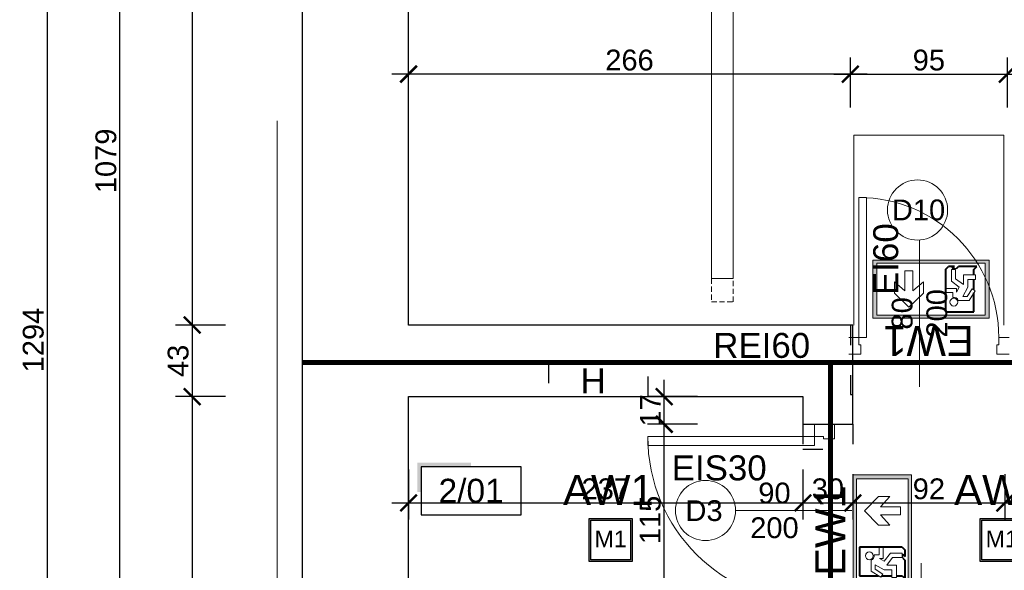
# Model space of a CAD drawing. Header units: millimetres. Extents: x 2709036 to 2756280, y 168165 to 192362.
# Tile 156 of 192: x 2723982 to 2724574, y 191210 to 191541. Entities that reach past the tile are written whole.
import ezdxf
from ezdxf.enums import TextEntityAlignment as Align

# ---------------------------------------------------------------- set-up
doc = ezdxf.new("R2010")
doc.units = ezdxf.units.MM
doc.header["$MEASUREMENT"] = 0
doc.linetypes.add('ACAD_ISO03W100', pattern=[30, 12, -18])
doc.linetypes.add('HIDDEN2', pattern=[4.7625, 3.175, -1.5875])
doc.layers.add('6 - OPISY', color=7, linetype='Continuous')
doc.layers.add('Oświetlenie awaryjne', color=1, linetype='Continuous')
for name, color, linetype, lineweight in [('__MAZ_EKSP_PROJ', 3, 'Continuous', 0), ('__MAZ_LIKWIDACJE', 6, 'ACAD_ISO03W100', 30), ('__MAZ_OPIS_STOLARKA', 7, 'Continuous', 0), ('__MAZ_SCHODY', 7, 'Continuous', 0), ('__MAZ_STOLARKA DRZWIOWA NOWA', 7, 'Continuous', 9), ('__MAZ_WYMIARY', 7, 'Continuous', 9), ('__MAZ_ŚCIANY ISTNIEJĄCE', 7, 'Continuous', 30), ('A-Wall-Open', 8, 'Continuous', 15), ('Oświetlenie ewakuacyjne', 3, 'Continuous', 20)]:
    doc.layers.add(name, color=color, linetype=linetype, lineweight=lineweight)
doc.styles.add('Arial', font='arial.ttf')
doc.styles.add('Dimensions', font='arial.ttf')
doc.styles.add('Malanow_1_100', font='isocpeur.ttf')
doc.styles.get("Standard").update_dxf_attribs({"font": 'arial.ttf'})
doc.styles.add('styl1', font='arial.ttf')
doc.dimstyles.new('100', dxfattribs={"dimtxt": 10, "dimasz": 10, "dimexe": 18, "dimexo": 15, "dimgap": 9, "dimtad": 1, "dimdec": 1, "dimrnd": 0.5, "dimdsep": 46, "dimtxsty": 'Dimensions', "dimblk": 'ARCHTICK', "dimcen": 9, "dimdle": 10, "dimadec": 1, "dimazin": 2, "dimtfac": 1, "dimtdec": 4, "dimtofl": 0, "dimtmove": 2, "dimatfit": 3, "dimfxl": 1, "dimtolj": 1, "dimtzin": 0, "dimarcsym": 0})

# ---------------------------------------------------------------- blocks, each defined once
blk = doc.blocks.new('*U9')
at = {"ltscale": 10}
blk.add_hatch(color=256, dxfattribs=at).paths.add_polyline_path([(0, 26), (-25, 26), (-27, 26), (-27, 11.46), (-25, 11.46), (-25, 24), (0, 24)])
blk.add_lwpolyline([(-25, 0), (25, 0), (25, 24), (-25, 24)], close=True, dxfattribs=at)
at = {"layer": '6 - OPISY'}
for tag, p in [('NRPOM', (0, 6)), ('WYSPOM', (3.39, -15.66))]:
    blk.add_attdef(tag, text='', height=12, dxfattribs=at).set_placement(p, align=Align.CENTER)
blk = doc.blocks.new('_ArchTick')
at = {"color": 0, "linetype": 'ByBlock', "const_width": 0.15}
blk.add_lwpolyline([(-0.5, -0.5), (0.5, 0.5)], dxfattribs=at)
blk = doc.blocks.new('*D1263')
at = {"layer": '__MAZ_WYMIARY', "color": 0, "lineweight": -2}
for p, q in [((2724481.32, 191487.82), (2724481.32, 191517.82)), ((2724575.67, 191487.82), (2724575.67, 191517.82)), ((2724471.32, 191507.82), (2724585.67, 191507.82))]:
    blk.add_line(p, q, dxfattribs=at)
at = {"layer": 'Defpoints', "color": 0, "lineweight": 30}
for p in [(2724575.67, 191507.82), (2724481.32, 191357.08), (2724575.67, 191357.08)]:
    blk.add_point(p, dxfattribs=at)
at = {"layer": '__MAZ_WYMIARY', "color": 0, "lineweight": -2, "xscale": 10, "yscale": 10, "zscale": 10, "rotation": 180}
blk.add_blockref('_ArchTick', (2724481.32, 191507.82), dxfattribs=at)
at = {"layer": '__MAZ_WYMIARY', "color": 0, "lineweight": -2, "xscale": 10, "yscale": 10, "zscale": 10}
blk.add_blockref('_ArchTick', (2724575.67, 191507.82), dxfattribs=at)
at = {"layer": '__MAZ_WYMIARY', "color": 0, "lineweight": 5, "insert": (2724528.5, 191516.2), "char_height": 12.5, "attachment_point": 5, "style": 'Arial'}
blk.add_mtext('\\A1;95', dxfattribs=at)
blk = doc.blocks.new('*D1264')
at = {"layer": '__MAZ_WYMIARY', "color": 0, "lineweight": -2}
for p, q in [((2723998.67, 192005.08), (2723998.67, 190691.08)), ((2724018.67, 191995.08), (2723988.67, 191995.08)), ((2724018.67, 190701.08), (2723988.67, 190701.08))]:
    blk.add_line(p, q, dxfattribs=at)
at = {"layer": 'Defpoints', "color": 0, "lineweight": 30}
for p in [(2724151.82, 191995.08), (2723998.67, 190701.08), (2724151.82, 190701.08)]:
    blk.add_point(p, dxfattribs=at)
at = {"layer": '__MAZ_WYMIARY', "color": 0, "lineweight": -2, "xscale": 10, "yscale": 10, "zscale": 10}
for p, rotation in [((2723998.67, 191995.08), 90), ((2723998.67, 190701.08), 270)]:
    blk.add_blockref('_ArchTick', p, dxfattribs=dict(at, rotation=rotation))
at = {"layer": '__MAZ_WYMIARY', "color": 0, "lineweight": 5, "insert": (2723990.29, 191348.08), "char_height": 12.5, "attachment_point": 5, "rotation": 90, "style": 'Arial'}
blk.add_mtext('\\A1;1294', dxfattribs=at)
blk = doc.blocks.new('*D1266')
at = {"layer": '__MAZ_WYMIARY', "color": 0, "lineweight": -2}
for p, q in [((2724085.75, 191941.08), (2724085.75, 191347.08)), ((2724105.75, 191931.08), (2724075.75, 191931.08)), ((2724105.75, 191357.08), (2724075.75, 191357.08))]:
    blk.add_line(p, q, dxfattribs=at)
at = {"layer": 'Defpoints', "color": 0, "lineweight": 30}
for p in [(2724215.82, 191931.08), (2724085.75, 191357.08), (2724215.82, 191357.08)]:
    blk.add_point(p, dxfattribs=at)
at = {"layer": '__MAZ_WYMIARY', "color": 0, "lineweight": -2, "xscale": 10, "yscale": 10, "zscale": 10}
for p, rotation in [((2724085.75, 191931.08), 90), ((2724085.75, 191357.08), 270)]:
    blk.add_blockref('_ArchTick', p, dxfattribs=dict(at, rotation=rotation))
at = {"layer": '__MAZ_WYMIARY', "color": 0, "lineweight": 5, "insert": (2724077.4, 191644.08), "char_height": 12.5, "attachment_point": 5, "rotation": 90, "style": 'Arial'}
blk.add_mtext('\\A1;574', dxfattribs=at)
blk = doc.blocks.new('*D1267')
at = {"layer": '__MAZ_WYMIARY', "color": 0, "lineweight": -2}
for p, q in [((2724085.75, 191367.08), (2724085.75, 191304.08)), ((2724105.75, 191357.08), (2724075.75, 191357.08)), ((2724105.75, 191314.08), (2724075.75, 191314.08))]:
    blk.add_line(p, q, dxfattribs=at)
at = {"layer": 'Defpoints', "color": 0, "lineweight": 30}
for p in [(2724215.82, 191357.08), (2724085.75, 191314.08), (2724215.82, 191314.08)]:
    blk.add_point(p, dxfattribs=at)
at = {"layer": '__MAZ_WYMIARY', "color": 0, "lineweight": -2, "xscale": 10, "yscale": 10, "zscale": 10}
for p, rotation in [((2724085.75, 191357.08), 90), ((2724085.75, 191314.08), 270)]:
    blk.add_blockref('_ArchTick', p, dxfattribs=dict(at, rotation=rotation))
at = {"layer": '__MAZ_WYMIARY', "color": 0, "lineweight": 5, "insert": (2724077.37, 191335.58), "char_height": 12.5, "attachment_point": 5, "rotation": 90, "style": 'Arial'}
blk.add_mtext('\\A1;43', dxfattribs=at)
blk = doc.blocks.new('*D1268')
at = {"layer": '__MAZ_WYMIARY', "color": 0, "lineweight": -2}
for p, q in [((2724085.75, 191324.08), (2724085.75, 190754.92)), ((2724105.75, 191314.08), (2724075.75, 191314.08)), ((2724105.75, 190764.92), (2724075.75, 190764.92))]:
    blk.add_line(p, q, dxfattribs=at)
at = {"layer": 'Defpoints', "color": 0, "lineweight": 30}
for p in [(2724215.82, 191314.08), (2724085.75, 190764.92), (2724215.82, 190764.92)]:
    blk.add_point(p, dxfattribs=at)
at = {"layer": '__MAZ_WYMIARY', "color": 0, "lineweight": -2, "xscale": 10, "yscale": 10, "zscale": 10}
for p, rotation in [((2724085.75, 191314.08), 90), ((2724085.75, 190764.92), 270)]:
    blk.add_blockref('_ArchTick', p, dxfattribs=dict(at, rotation=rotation))
at = {"layer": '__MAZ_WYMIARY', "color": 0, "lineweight": 5, "insert": (2724077.37, 191039.5), "char_height": 12.5, "attachment_point": 5, "rotation": 90, "style": 'Arial'}
blk.add_mtext('\\A1;549', dxfattribs=at)
blk = doc.blocks.new('*D1277')
at = {"layer": '__MAZ_WYMIARY', "color": 0, "lineweight": -2}
for p, q in [((2724042.33, 190906.33), (2724042.33, 192005.08)), ((2724062.33, 191995.08), (2724032.33, 191995.08)), ((2724062.33, 190916.33), (2724032.33, 190916.33))]:
    blk.add_line(p, q, dxfattribs=at)
at = {"layer": 'Defpoints', "color": 0, "lineweight": 30}
for p in [(2724042.33, 191995.08), (2724151.76, 191995.08), (2724151.76, 190916.33)]:
    blk.add_point(p, dxfattribs=at)
at = {"layer": '__MAZ_WYMIARY', "color": 0, "lineweight": -2, "xscale": 10, "yscale": 10, "zscale": 10}
for p, rotation in [((2724042.33, 191995.08), 90), ((2724042.33, 190916.33), 270)]:
    blk.add_blockref('_ArchTick', p, dxfattribs=dict(at, rotation=rotation))
at = {"layer": '__MAZ_WYMIARY', "color": 0, "lineweight": 5, "insert": (2724033.95, 191455.7), "char_height": 12.5, "attachment_point": 5, "rotation": 90, "style": 'Arial'}
blk.add_mtext('\\A1;1079', dxfattribs=at)
blk = doc.blocks.new('*D1313')
at = {"layer": '__MAZ_WYMIARY', "color": 0, "lineweight": -2}
for p, q in [((2724215.82, 191487.82), (2724215.82, 191517.82)), ((2724481.32, 191487.82), (2724481.32, 191517.82)), ((2724491.32, 191507.82), (2724205.82, 191507.82))]:
    blk.add_line(p, q, dxfattribs=at)
at = {"layer": 'Defpoints', "color": 0, "lineweight": 30}
for p in [(2724215.82, 191507.82), (2724215.82, 191357.08), (2724481.32, 191355.73)]:
    blk.add_point(p, dxfattribs=at)
at = {"layer": '__MAZ_WYMIARY', "color": 0, "lineweight": -2, "xscale": 10, "yscale": 10, "zscale": 10, "rotation": 180}
blk.add_blockref('_ArchTick', (2724215.82, 191507.82), dxfattribs=at)
at = {"layer": '__MAZ_WYMIARY', "color": 0, "lineweight": -2, "xscale": 10, "yscale": 10, "zscale": 10}
blk.add_blockref('_ArchTick', (2724481.32, 191507.82), dxfattribs=at)
at = {"layer": '__MAZ_WYMIARY', "color": 0, "lineweight": 5, "insert": (2724348.57, 191516.2), "char_height": 12.5, "attachment_point": 5, "style": 'Arial'}
blk.add_mtext('\\A1;266', dxfattribs=at)
blk = doc.blocks.new('*D1322')
at = {"layer": '__MAZ_WYMIARY', "color": 0, "lineweight": -2}
for p, q in [((2724215.82, 191270.23), (2724215.82, 191240.23)), ((2724452.82, 191270.23), (2724452.82, 191240.23)), ((2724205.82, 191250.23), (2724462.82, 191250.23))]:
    blk.add_line(p, q, dxfattribs=at)
at = {"layer": 'Defpoints', "color": 0, "lineweight": 30}
for p in [(2724215.82, 191314.08), (2724452.82, 191314.08), (2724452.82, 191250.23)]:
    blk.add_point(p, dxfattribs=at)
at = {"layer": '__MAZ_WYMIARY', "color": 0, "lineweight": -2, "xscale": 10, "yscale": 10, "zscale": 10, "rotation": 180}
blk.add_blockref('_ArchTick', (2724215.82, 191250.23), dxfattribs=at)
at = {"layer": '__MAZ_WYMIARY', "color": 0, "lineweight": -2, "xscale": 10, "yscale": 10, "zscale": 10}
blk.add_blockref('_ArchTick', (2724452.82, 191250.23), dxfattribs=at)
at = {"layer": '__MAZ_WYMIARY', "color": 0, "lineweight": 5, "insert": (2724334.32, 191258.62), "char_height": 12.5, "attachment_point": 5, "style": 'Arial'}
blk.add_mtext('\\A1;237', dxfattribs=at)
blk = doc.blocks.new('*D1323')
at = {"layer": '__MAZ_WYMIARY', "color": 0, "lineweight": -2}
for p, q in [((2724452.82, 191267.51), (2724452.82, 191240.23)), ((2724482.82, 191267.51), (2724482.82, 191240.23)), ((2724442.82, 191250.23), (2724492.82, 191250.23))]:
    blk.add_line(p, q, dxfattribs=at)
at = {"layer": 'Defpoints', "color": 0, "lineweight": 30}
for p in [(2724452.82, 191282.51), (2724482.82, 191282.51), (2724482.82, 191250.23)]:
    blk.add_point(p, dxfattribs=at)
at = {"layer": '__MAZ_WYMIARY', "color": 0, "lineweight": -2, "xscale": 10, "yscale": 10, "zscale": 10, "rotation": 180}
blk.add_blockref('_ArchTick', (2724452.82, 191250.23), dxfattribs=at)
at = {"layer": '__MAZ_WYMIARY', "color": 0, "lineweight": -2, "xscale": 10, "yscale": 10, "zscale": 10}
blk.add_blockref('_ArchTick', (2724482.82, 191250.23), dxfattribs=at)
at = {"layer": '__MAZ_WYMIARY', "color": 0, "lineweight": 5, "insert": (2724467.82, 191258.62), "char_height": 12.5, "attachment_point": 5, "style": 'Arial'}
blk.add_mtext('\\A1;30', dxfattribs=at)
blk = doc.blocks.new('*D1324')
at = {"layer": '__MAZ_WYMIARY', "color": 0, "lineweight": -2}
for p, q in [((2724482.82, 191267.51), (2724482.82, 191240.23)), ((2724574.17, 191267.51), (2724574.17, 191240.23)), ((2724472.82, 191250.23), (2724584.17, 191250.23))]:
    blk.add_line(p, q, dxfattribs=at)
at = {"layer": 'Defpoints', "color": 0, "lineweight": 30}
for p in [(2724482.82, 191282.51), (2724574.17, 191282.51), (2724574.17, 191250.23)]:
    blk.add_point(p, dxfattribs=at)
at = {"layer": '__MAZ_WYMIARY', "color": 0, "lineweight": -2, "xscale": 10, "yscale": 10, "zscale": 10, "rotation": 180}
blk.add_blockref('_ArchTick', (2724482.82, 191250.23), dxfattribs=at)
at = {"layer": '__MAZ_WYMIARY', "color": 0, "lineweight": -2, "xscale": 10, "yscale": 10, "zscale": 10}
blk.add_blockref('_ArchTick', (2724574.17, 191250.23), dxfattribs=at)
at = {"layer": '__MAZ_WYMIARY', "color": 0, "lineweight": 5, "insert": (2724528.5, 191258.62), "char_height": 12.5, "attachment_point": 5, "style": 'Arial'}
blk.add_mtext('\\A1;92', dxfattribs=at)
blk = doc.blocks.new('*D1325')
at = {"layer": '__MAZ_WYMIARY', "color": 0, "lineweight": -2}
for p, q in [((2724574.17, 191267.51), (2724574.17, 191240.23)), ((2724600.35, 191267.26), (2724600.35, 191240.23)), ((2724564.17, 191250.23), (2724610.35, 191250.23))]:
    blk.add_line(p, q, dxfattribs=at)
at = {"layer": 'Defpoints', "color": 0, "lineweight": 30}
for p in [(2724574.17, 191282.51), (2724600.35, 191282.26), (2724600.35, 191250.23)]:
    blk.add_point(p, dxfattribs=at)
at = {"layer": '__MAZ_WYMIARY', "color": 0, "lineweight": -2, "xscale": 10, "yscale": 10, "zscale": 10, "rotation": 180}
blk.add_blockref('_ArchTick', (2724574.17, 191250.23), dxfattribs=at)
at = {"layer": '__MAZ_WYMIARY', "color": 0, "lineweight": -2, "xscale": 10, "yscale": 10, "zscale": 10}
blk.add_blockref('_ArchTick', (2724600.35, 191250.23), dxfattribs=at)
at = {"layer": '__MAZ_WYMIARY', "color": 0, "lineweight": 5, "insert": (2724587.26, 191258.62), "char_height": 12.5, "attachment_point": 5, "style": 'Arial'}
blk.add_mtext('\\A1;26', dxfattribs=at)
blk = doc.blocks.new('*D1408')
at = {"layer": '__MAZ_WYMIARY', "color": 0, "lineweight": -2}
for p, q in [((2724369.42, 191172.51), (2724369.42, 191307.51)), ((2724389.42, 191297.51), (2724359.42, 191297.51)), ((2724389.42, 191182.51), (2724359.42, 191182.51))]:
    blk.add_line(p, q, dxfattribs=at)
at = {"layer": 'Defpoints', "color": 0, "lineweight": 30}
for p in [(2724369.42, 191297.51), (2724452.82, 191297.51), (2724452.82, 191182.51)]:
    blk.add_point(p, dxfattribs=at)
at = {"layer": '__MAZ_WYMIARY', "color": 0, "lineweight": -2, "xscale": 10, "yscale": 10, "zscale": 10}
for p, rotation in [((2724369.42, 191297.51), 90), ((2724369.42, 191182.51), 270)]:
    blk.add_blockref('_ArchTick', p, dxfattribs=dict(at, rotation=rotation))
at = {"layer": '__MAZ_WYMIARY', "color": 0, "lineweight": 5, "insert": (2724361.04, 191240.01), "char_height": 12.5, "attachment_point": 5, "rotation": 90, "style": 'Arial'}
blk.add_mtext('\\A1;115', dxfattribs=at)
blk = doc.blocks.new('*D1409')
at = {"layer": '__MAZ_WYMIARY', "color": 0, "lineweight": -2}
for p, q in [((2724369.42, 191287.51), (2724369.42, 191324.08)), ((2724389.42, 191314.08), (2724359.42, 191314.08)), ((2724389.42, 191297.51), (2724359.42, 191297.51))]:
    blk.add_line(p, q, dxfattribs=at)
at = {"layer": 'Defpoints', "color": 0, "lineweight": 30}
for p in [(2724369.42, 191314.08), (2724452.82, 191314.08), (2724452.82, 191297.51)]:
    blk.add_point(p, dxfattribs=at)
at = {"layer": '__MAZ_WYMIARY', "color": 0, "lineweight": -2, "xscale": 10, "yscale": 10, "zscale": 10}
for p, rotation in [((2724369.42, 191314.08), 90), ((2724369.42, 191297.51), 270)]:
    blk.add_blockref('_ArchTick', p, dxfattribs=dict(at, rotation=rotation))
at = {"layer": '__MAZ_WYMIARY', "color": 0, "lineweight": 5, "insert": (2724361.15, 191305.79), "char_height": 12.5, "attachment_point": 5, "rotation": 90, "style": 'Arial'}
blk.add_mtext('\\A1;17', dxfattribs=at)
blk = doc.blocks.new('90')
at = {"color": 0, "linetype": 'Continuous', "lineweight": 5}
for p, q in [((30102.84, -38884.85), (30102.84, -38878.44)), ((30113.27, -38878.44), (30113.27, -38885.98)), ((30107.55, -38884.85), (30102.84, -38884.85)), ((30107.55, -38885.98), (30107.55, -38884.85)), ((30113.27, -38885.98), (30107.55, -38885.98)), ((30015.67, -38967.31), (30015.67, -38972.02)), ((30102.84, -38967.31), (30015.67, -38967.31)), ((30015.67, -38967.31), (30015.67, -38972.02)), ((30102.84, -38972.02), (30102.84, -38967.31)), ((30015.67, -38972.02), (30102.84, -38972.02)), ((30102.84, -38978.44), (30102.84, -38972.02)), ((30102.84, -38972.02), (30107.55, -38972.02)), ((30107.55, -38972.02), (30107.55, -38970.89)), ((30107.55, -38970.89), (30113.27, -38970.89)), ((30113.27, -38970.89), (30113.27, -38978.44))]:
    blk.add_line(p, q, dxfattribs=at)
blk.add_arc((30102.84, -38972.02), 87.17, 90, 180, dxfattribs=at)
blk = doc.blocks.new('*U718')
at = {"layer": 'Oświetlenie awaryjne'}
h = blk.add_hatch(color=256, dxfattribs=at)
h.dxf.hatch_style = 1
h.paths.add_polyline_path([(-13, -13), (13, -13), (13, 13), (-13, 13)])
h.paths.add_polyline_path([(-12, -12), (12, -12), (12, 12), (-12, 12)], flags=16)
for points in [[(-13, 13), (13, 13), (13, -13), (-13, -13)], [(-12, 12), (12, 12), (12, -12), (-12, -12)]]:
    blk.add_lwpolyline(points, close=True, dxfattribs=at)
at = {"layer": 'Oświetlenie awaryjne', "attachment_point": 1, "style": 'Malanow_1_100'}
for s, width, insert, char_height in [('{\\fArial|b0|i0|c238|p34;AW1}', 59.6663, (-28.61, 39.11), 18), ('\\pxqc;{\\fArial|b0|i0|c238|p34;M1}', 26, (-13, 5.68), 10)]:
    blk.add_mtext_dynamic_manual_height_columns(s, width=width, gutter_width=669.53, heights=[0], dxfattribs=dict(at, insert=insert, char_height=char_height))
blk = doc.blocks.new('DG')
at = {"layer": 'Oświetlenie ewakuacyjne', "linetype": 'ByBlock'}
h = blk.add_hatch(color=256, dxfattribs=at)
h.paths.add_polyline_path([(-0.92, 34.23), (69.08, 34.23), (69.08, -0.77), (-0.92, -0.77)])
h.paths.add_polyline_path([(1.54, 32.26), (66.63, 32.26), (66.63, 1.21), (1.54, 1.21)], flags=16)
at = {"layer": 'Oświetlenie ewakuacyjne', "lineweight": 40}
for p, q in [((42.7, 30.38), (59.77, 30.38)), ((42.7, 4.82), (42.7, 30.38)), ((59.77, 30.38), (59.77, 18.95)), ((59.77, 17.11), (59.77, 10.93)), ((59.77, 8.22), (59.77, 4.82)), ((42.7, 4.82), (44.51, 3.02)), ((48.13, 3.02), (44.51, 3.02)), ((46.75, 4.39), (48.13, 3.02)), ((49.31, 4.39), (50.69, 3.02)), ((61.58, 3.02), (50.69, 3.02)), ((59.77, 4.82), (61.58, 3.02))]:
    blk.add_line(p, q, dxfattribs=at)
at = {"layer": 'Oświetlenie ewakuacyjne'}
for p, q in [((12.09, 19.05), (20.78, 27.53)), ((20.78, 27.53), (29.47, 19.05)), ((12.09, 12.28), (12.09, 19.05)), ((18.37, 17.8), (12.09, 12.28)), ((18.37, 5.81), (18.37, 17.8)), ((29.47, 12.28), (23.19, 17.8)), ((23.19, 17.8), (23.19, 5.81)), ((29.47, 19.05), (29.47, 12.28)), ((47.27, 18.64), (42.7, 18.64)), ((42.7, 18.64), (42.7, 16.29)), ((47.27, 21.68), (47.27, 18.64)), ((49.38, 16.28), (49.38, 18.44)), ((49.38, 18.44), (50.94, 15.55)), ((57, 23.48), (50.5, 23.49)), ((56.23, 15.6), (53.21, 21.11)), ((53.21, 21.11), (55.91, 21.11)), ((55.91, 21.11), (58.82, 16.48)), ((60.56, 17.65), (57, 23.48)), ((42.7, 16.29), (49.38, 16.28)), ((50.94, 15.55), (46.32, 11.89)), ((46.32, 11.89), (46.32, 4.82)), ((48.88, 10.54), (53.52, 13.99)), ((53.52, 13.99), (53.51, 8.22)), ((56.23, 10.93), (56.23, 15.6)), ((58.82, 16.48), (60.56, 17.65)), ((48.88, 4.82), (48.88, 10.54)), ((53.51, 8.22), (60.78, 8.22)), ((60.79, 10.93), (56.23, 10.93)), ((60.78, 8.22), (60.79, 10.93)), ((23.19, 5.81), (18.37, 5.81)), ((46.32, 4.82), (48.88, 4.82)), ((46.75, 4.39), (49.31, 4.39))]:
    blk.add_line(p, q, dxfattribs=at)
for points in [[(-0.92, 34.23), (69.08, 34.23), (69.08, -0.77), (-0.92, -0.77)], [(1.54, 32.26), (66.63, 32.26), (66.63, 1.21), (1.54, 1.21)]]:
    blk.add_lwpolyline(points, close=True, dxfattribs=at)
blk.add_circle((47.8, 24.52), 2.34, dxfattribs=at)
blk.add_arc((47.8, 24.52), 2.88, 259.40031, 339.13959, dxfattribs=at)
blk = doc.blocks.new('*U714')
at = {"layer": 'Oświetlenie ewakuacyjne', "color": 1, "linetype": 'ByBlock', "xscale": -1, "rotation": 359.9999999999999}
blk.add_blockref('DG', (69.08, 0.76), dxfattribs=at)
at = {"layer": 'Oświetlenie ewakuacyjne', "insert": (9.21, 57.69), "char_height": 18, "attachment_point": 1, "style": 'Malanow_1_100'}
blk.add_mtext_dynamic_manual_height_columns('{\\fArial|b0|i0|c238|p34;EW1}', width=42.9792, gutter_width=669.53, heights=[0], dxfattribs=at)

msp = doc.modelspace()

# ---------------------------------------------------------------- linework, layer by layer
at = {"layer": '__MAZ_EKSP_PROJ', "linetype": 'ACAD_ISO03W100', "const_width": 3}
for points in [[(2724469.4, 190707.08), (2724469.4, 191334.58), (2724151.82, 191334.58)], [(2725325.05, 190706.1), (2725325.05, 191099.73), (2725325.05, 191099.73), (2725325.05, 191334.58), (2724469.4, 191334.58)]]:
    msp.add_lwpolyline(points, dxfattribs=at)
at = {"layer": '__MAZ_LIKWIDACJE', "color": 252, "lineweight": 30}
for p, q in [((2724452.82, 191297.51), (2724452.82, 191282.51)), ((2724452.82, 191297.51), (2724482.82, 191297.51)), ((2724482.82, 191297.51), (2724482.82, 191282.51)), ((2724452.82, 191282.51), (2724482.82, 191282.51))]:
    msp.add_line(p, q, dxfattribs=at)
msp.add_lwpolyline([(2724482.82, 191357.08), (2724481.32, 191357.08), (2724481.32, 191315.38), (2724482.82, 191315.38), (2724482.82, 191357.08)], dxfattribs=at)
msp.add_lwpolyline([(2724359.8, 191334.08), (2724299.8, 191334.08), (2724299.8, 191314.08), (2724359.8, 191314.08)], close=True, dxfattribs=at)
at = {"layer": '__MAZ_OPIS_STOLARKA', "color": 252}
for points in [[(2724522.93, 191320.02), (2724522.93, 191408.19)], [(2724412.31, 191245.68), (2724482.11, 191245.68)], [(2724523.92, 191125.83), (2724523.92, 191214)]]:
    msp.add_lwpolyline(points, dxfattribs=at)
for centre in [(2724521.7, 191426.22), (2724394.24, 191245.68)]:
    msp.add_circle(centre, 18.07, dxfattribs=at)
at = {"layer": '__MAZ_SCHODY', "color": 252, "linetype": 'HIDDEN2', "lineweight": 5}
for p, q in [((2724397.82, 191384.99), (2724397.82, 191370.99)), ((2724410.82, 191384.99), (2724397.82, 191384.99)), ((2724410.82, 191370.99), (2724410.82, 191384.99)), ((2724397.82, 191370.99), (2724410.82, 191370.99))]:
    msp.add_line(p, q, dxfattribs=at)
at = {"layer": '__MAZ_ŚCIANY ISTNIEJĄCE', "color": 252, "ltscale": 15}
for p, q in [((2724151.82, 191995.08), (2724151.82, 191335.58)), ((2724215.82, 191357.08), (2724215.82, 191931.08)), ((2724482.82, 191357.08), (2724215.82, 191357.08)), ((2724482.82, 191297.51), (2724482.82, 191357.08)), ((2724151.82, 191335.58), (2724151.82, 190916.33)), ((2724215.82, 191314.08), (2724452.82, 191314.08)), ((2724215.82, 190916.33), (2724215.82, 191314.08)), ((2724452.82, 191314.08), (2724452.82, 191297.51))]:
    msp.add_line(p, q, dxfattribs=at)
msp.add_lwpolyline([(2724452.82, 191297.51), (2724482.82, 191297.51)], dxfattribs=at)
at = {"layer": 'A-Wall-Open', "color": 252, "linetype": 'HIDDEN2', "ltscale": 100}
for points in [[(2724136.82, 192010.08), (2726965.82, 192010.08), (2726965.82, 190686.08), (2724136.82, 190686.08)], [(2724397.82, 191384.99), (2724410.82, 191384.99), (2724410.82, 191624.99), (2724397.82, 191624.99)]]:
    msp.add_lwpolyline(points, close=True, dxfattribs=at)
at = {"layer": 'A-Wall-Open', "color": 252, "ltscale": 100}
msp.add_lwpolyline([(2724483.5, 191357.08), (2724483.5, 191471.2), (2724573.5, 191471.2), (2724573.5, 191357.08)], dxfattribs=at)

# ---------------------------------------------------------------- block references
at = {"layer": '6 - OPISY', "color": 252, "xscale": 1.2, "yscale": 1.2, "zscale": 1.2}
msp.add_blockref('*U9', (2724253.41, 191243.14), dxfattribs=at).add_auto_attribs({'NRPOM': '2/01'})
at = {"layer": '__MAZ_STOLARKA DRZWIOWA NOWA', "color": 252, "lineweight": -2}
for p, xscale, yscale, zscale, rotation in [((2762036.74, 220354.32), 0.9635179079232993, 0.9635179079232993, 0.9635179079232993, 269.9999999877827), ((2689841.55, 146472.31), -1.150000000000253, 1.150000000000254, 1.150000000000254, 180.0000000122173)]:
    msp.add_blockref('90', p, dxfattribs=dict(at, xscale=xscale, yscale=yscale, zscale=zscale, rotation=rotation))
at = {"layer": 'Oświetlenie awaryjne'}
for p in [(2724337.28, 191227.96, 0), (2724572.32, 191227.96, 0)]:
    msp.add_blockref('*U718', p, dxfattribs=at)
at = {"layer": 'Oświetlenie ewakuacyjne', "linetype": 'ByBlock'}
for p, rotation in [((2724564.78, 191396.13), 180), ((2724518.02, 191197.2), 89.99999999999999)]:
    msp.add_blockref('*U714', p, dxfattribs=dict(at, rotation=rotation))

# ---------------------------------------------------------------- texts
at = {"layer": '__MAZ_EKSP_PROJ', "linetype": 'ACAD_ISO03W100', "insert": (2724495.06, 191418.24), "char_height": 15, "attachment_point": 3, "rotation": 90}
msp.add_mtext_dynamic_manual_height_columns('EI60', width=84.9678, gutter_width=12.5, heights=[61.2], dxfattribs=at)
at = {"layer": '__MAZ_EKSP_PROJ', "linetype": 'ACAD_ISO03W100', "char_height": 15, "attachment_point": 3}
for s, width, insert in [('REI60', 82.3713, (2724457.15, 191352.36)), ('EIS30', 84.9678, (2724431.03, 191278.78))]:
    msp.add_mtext_dynamic_manual_height_columns(s, width=width, gutter_width=12.5, heights=[61.2], dxfattribs=dict(at, insert=insert))
at = {"layer": '__MAZ_LIKWIDACJE', "color": 252, "lineweight": 30, "insert": (2724334.32, 191331.04), "char_height": 15, "attachment_point": 3}
msp.add_mtext_dynamic_manual_height_columns('H', width=182.3341, gutter_width=12.5, heights=[61.2], dxfattribs=at)
at = {"layer": '__MAZ_OPIS_STOLARKA', "color": 252, "char_height": 12.5, "width": 38.3096, "attachment_point": 5, "style": 'styl1'}
for s, insert in [('\\pxqc;D10', (2724522.28, 191426.15)), ('\\pxqc;90\\P200', (2724435.69, 191245.68)), ('\\pxqc;D3', (2724393.36, 191245.54))]:
    msp.add_mtext(s, dxfattribs=dict(at, insert=insert))
at = {"layer": '__MAZ_OPIS_STOLARKA', "color": 252, "insert": (2724522.93, 191364.11), "char_height": 12.5, "width": 38.3096, "attachment_point": 5, "rotation": 90, "style": 'styl1'}
msp.add_mtext('80\\P200', dxfattribs=at)

# ---------------------------------------------------------------- dimensions: what is measured, and where the dimension line sits
at = {"layer": '__MAZ_WYMIARY', "color": 252, "lineweight": 5}
for base, p1, p2, picture, middle in [((2723998.67, 190701.08), (2724151.82, 191995.08), (2724151.82, 190701.08), '*D1264', (2723990.29, 191348.08)), ((2724042.33, 191995.08), (2724151.76, 190916.33), (2724151.76, 191995.08), '*D1277', (2724033.95, 191455.7)), ((2724085.75, 191357.08), (2724215.82, 191931.08), (2724215.82, 191357.08), '*D1266', (2724077.4, 191644.08)), ((2724085.75, 191314.08), (2724215.82, 191357.08), (2724215.82, 191314.08), '*D1267', (2724077.37, 191335.58)), ((2724085.75, 190764.92), (2724215.82, 191314.08), (2724215.82, 190764.92), '*D1268', (2724077.37, 191039.5)), ((2724369.42, 191297.51), (2724452.82, 191182.51), (2724452.82, 191297.51), '*D1408', (2724361.04, 191240.01))]:
    dim = msp.add_linear_dim(base=base, p1=p1, p2=p2, angle=90, dimstyle='100', override={"dimtxt": 12.5, "dimexe": 10, "dimgap": 2, "dimdec": 0, "dimtxsty": 'Arial', "dimtmove": 1, "dimfxl": 20, "dimfxlon": 1}, dxfattribs=at)
    dim.commit()
    dim.dimension.update_dxf_attribs({"geometry": picture, "text_midpoint": middle})
for base, p1, p2, picture, middle in [((2724215.82097781, 191507.81701099), (2724481.32097781, 191355.72904014), (2724215.82097781, 191357.0778375), '*D1313', (2724348.57097781, 191516.19917334)), ((2724575.67, 191507.82), (2724481.32, 191357.08), (2724575.67, 191357.08), '*D1263', (2724528.5, 191516.2)), ((2724452.82, 191250.23), (2724215.82, 191314.08), (2724452.82, 191314.08), '*D1322', (2724334.32, 191258.62)), ((2724482.82, 191250.23), (2724452.82, 191282.51), (2724482.82, 191282.51), '*D1323', (2724467.82, 191258.62)), ((2724574.17, 191250.23), (2724482.82, 191282.51), (2724574.17, 191282.51), '*D1324', (2724528.5, 191258.62)), ((2724600.35, 191250.23), (2724574.17, 191282.51), (2724600.35, 191282.26), '*D1325', (2724587.26, 191258.62))]:
    dim = msp.add_linear_dim(base=base, p1=p1, p2=p2, dimstyle='100', override={"dimtxt": 12.5, "dimexe": 10, "dimgap": 2, "dimdec": 0, "dimtxsty": 'Arial', "dimtmove": 1, "dimfxl": 20, "dimfxlon": 1}, dxfattribs=at)
    dim.commit()
    dim.dimension.update_dxf_attribs({"geometry": picture, "text_midpoint": middle})
dim = msp.add_linear_dim(base=(2724369.42, 191314.08), p1=(2724452.82, 191297.51), p2=(2724452.82, 191314.08), angle=90, dimstyle='100', override={"dimtxt": 12.5, "dimexe": 10, "dimgap": 2, "dimdec": 0, "dimtxsty": 'Arial', "dimtmove": 1, "dimfxl": 20, "dimfxlon": 1}, dxfattribs=at)
dim.commit()
dim.dimension.update_dxf_attribs({"geometry": '*D1409', "text_midpoint": (2724369.42, 191305.79), "dimtype": 160})

doc.saveas('drawing.dxf')
